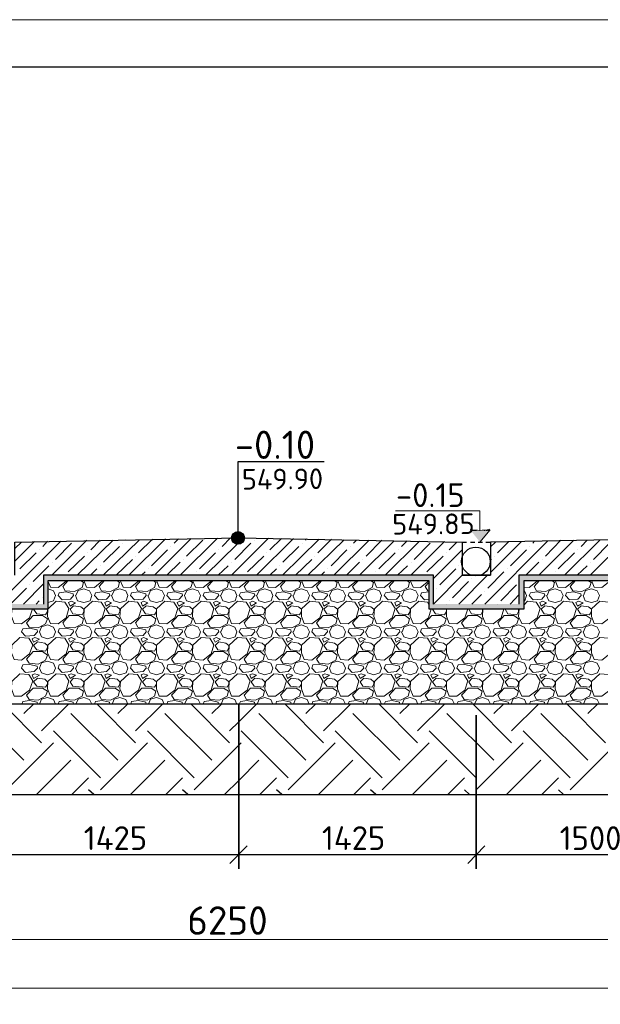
# Model space of a CAD drawing. Header units: millimetres. Extents: x -2765404 to 1548445, y -374876 to 1313256.
# Tile 67 of 77: x 37981 to 44084, y -74881 to -64526. Entities that reach past the tile are written whole.
import ezdxf

# ---------------------------------------------------------------- set-up
doc = ezdxf.new("R2010")
doc.units = ezdxf.units.MM
for name, color, linetype, true_color in [('PDF _.', 7, 'Continuous', 0x259400), ('PDF _PDF _.', 7, 'Continuous', 0xb88800), ('PDF _PDF _0_Ном._пера__4', 7, 'Continuous', 0xb8002c), ('PDF _PDF _EKIPMAN', 7, 'Continuous', 0xdd6c00)]:
    doc.layers.add(name, color=color, linetype=linetype, true_color=true_color)
for name, color, linetype in [('PDF _PDF _0', 7, 'Continuous'), ('PDF _PDF _2D - Общий_Ном._пера__1_Ном._пера__1_Ном._пера__7_Ном._пера__1', 7, 'Continuous'), ('PDF _PDF _nurik', 7, 'Continuous'), ('PDF _PDF _Ось', 5, 'Continuous'), ('PDF _Текст', 7, 'Continuous'), ('PDF _ЭМ', 7, 'Continuous')]:
    doc.layers.add(name, color=color, linetype=linetype)
doc.styles.add('PDF ISOCPEUR', font='isocpeur.ttf')

msp = doc.modelspace()

# ---------------------------------------------------------------- linework, layer by layer
at = {"layer": 'PDF _.', "color": 7, "lineweight": 18}
for points in [[(38281, -70435), (38305, -70495), (38386, -70498), (38469, -70432), (38472, -70423)], [(38281, -70654), (38338, -70636), (38359, -70582), (38335, -70534), (38281, -70513)], [(38619, -70423), (38652, -70444), (38637, -70498), (38556, -70540), (38460, -70534), (38434, -70486), (38490, -70423)], [(38571, -70582), (38595, -70528), (38655, -70510), (38715, -70534), (38739, -70582), (38721, -70636), (38655, -70654), (38589, -70636), (38568, -70582)], [(38655, -70423), (38685, -70495), (38766, -70498), (38850, -70432), (38853, -70423)], [(39002, -70423), (39032, -70444), (39017, -70498), (38936, -70540), (38841, -70534), (38817, -70486), (38874, -70423)], [(38951, -70582), (38975, -70528), (39035, -70510), (39098, -70534), (39119, -70582), (39101, -70636), (39035, -70654), (38972, -70636), (38948, -70582)], [(39038, -70423), (39068, -70495), (39146, -70498), (39230, -70432), (39233, -70423)], [(39383, -70423), (39412, -70444), (39397, -70498), (39320, -70540), (39224, -70534), (39197, -70486), (39254, -70423)], [(39335, -70582), (39356, -70528), (39418, -70510), (39478, -70534), (39502, -70582), (39481, -70636), (39418, -70654), (39353, -70636), (39329, -70582)], [(39418, -70423), (39448, -70495), (39529, -70498), (39613, -70432), (39616, -70423)], [(39763, -70423), (39796, -70444), (39781, -70498), (39700, -70540), (39604, -70534), (39577, -70486), (39634, -70423)], [(39715, -70582), (39739, -70528), (39799, -70510), (39859, -70534), (39882, -70582), (39865, -70636), (39799, -70654), (39733, -70636), (39712, -70582)], [(39799, -70423), (39829, -70495), (39909, -70498), (39993, -70432), (39996, -70423)], [(40146, -70423), (40176, -70444), (40161, -70498), (40080, -70540), (39984, -70534), (39957, -70486), (40014, -70423)], [(40095, -70582), (40119, -70528), (40179, -70510), (40242, -70534), (40263, -70582), (40245, -70636), (40179, -70654), (40116, -70636), (40092, -70582)], [(40179, -70423), (40209, -70495), (40290, -70498), (40373, -70432), (40376, -70423)], [(40526, -70423), (40556, -70444), (40541, -70498), (40460, -70540), (40367, -70534), (40340, -70486), (40397, -70423)], [(40475, -70582), (40499, -70528), (40559, -70510), (40622, -70534), (40643, -70582), (40625, -70636), (40559, -70654), (40496, -70636), (40472, -70582)], [(40562, -70423), (40592, -70495), (40670, -70498), (40754, -70432), (40757, -70423)], [(40906, -70423), (40936, -70444), (40921, -70498), (40843, -70540), (40748, -70534), (40721, -70486), (40778, -70423)], [(40858, -70582), (40879, -70528), (40942, -70510), (41002, -70534), (41026, -70582), (41005, -70636), (40942, -70654), (40876, -70636), (40852, -70582)], [(40942, -70423), (40972, -70495), (41053, -70498), (41137, -70432), (41140, -70423)], [(41286, -70423), (41319, -70444), (41304, -70498), (41224, -70540), (41128, -70534), (41101, -70486), (41158, -70423)], [(41239, -70582), (41263, -70528), (41322, -70510), (41382, -70534), (41406, -70582), (41388, -70636), (41322, -70654), (41257, -70636), (41236, -70582)], [(41322, -70423), (41352, -70495), (41433, -70498), (41517, -70432), (41520, -70423)], [(41670, -70423), (41700, -70444), (41685, -70498), (41604, -70540), (41508, -70534), (41481, -70486), (41541, -70423)], [(41619, -70582), (41643, -70528), (41703, -70510), (41765, -70534), (41786, -70582), (41768, -70636), (41703, -70654), (41640, -70636), (41616, -70582)], [(41703, -70423), (41733, -70495), (41813, -70498), (41897, -70432), (41900, -70423)], [(42050, -70423), (42080, -70444), (42065, -70498), (41984, -70540), (41891, -70534), (41864, -70486), (41921, -70423)], [(42002, -70582), (42023, -70528), (42086, -70510), (42146, -70534), (42170, -70582), (42149, -70636), (42086, -70654), (42020, -70636), (41996, -70582)], [(42086, -70423), (42116, -70495), (42194, -70498), (42277, -70432), (42283, -70423)], [(42283, -70534), (42271, -70534), (42244, -70486), (42283, -70444)], [(43283, -70495), (43337, -70498), (43421, -70432), (43424, -70423)], [(43574, -70423), (43604, -70444), (43589, -70498), (43511, -70540), (43415, -70534), (43388, -70486), (43445, -70423)], [(43526, -70582), (43547, -70528), (43610, -70510), (43669, -70534), (43693, -70582), (43672, -70636), (43610, -70654), (43544, -70636), (43520, -70582)], [(43610, -70423), (43639, -70495), (43720, -70498), (43804, -70432), (43807, -70423)], [(43954, -70423), (43987, -70444), (43972, -70498), (43891, -70540), (43795, -70534), (43768, -70486), (43825, -70423)], [(43906, -70582), (43930, -70528), (43990, -70510), (44050, -70534), (44074, -70582), (44056, -70636), (43990, -70654), (43924, -70636), (43903, -70582)], [(43990, -70423), (44020, -70495), (44101, -70498), (44184, -70432), (44187, -70423)], [(42283, -70624), (42235, -70627), (42194, -70582), (42206, -70552), (42277, -70543), (42283, -70546)], [(43283, -70639), (43292, -70636), (43310, -70582), (43289, -70534), (43283, -70531)], [(37898, -70723), (37895, -70804), (37925, -70875), (38002, -70878), (38086, -70815), (38116, -70723)], [(38134, -70723), (38128, -70726), (38161, -70774), (38254, -70786), (38275, -70750), (38275, -70726), (38269, -70723)], [(38278, -70723), (38275, -70804), (38305, -70875), (38386, -70878), (38469, -70815), (38499, -70720), (38457, -70651), (38365, -70642), (38281, -70723)], [(38278, -70723), (38278, -70723)], [(42283, -70675), (42268, -70651), (42176, -70642), (42089, -70723), (42086, -70804), (42116, -70875), (42194, -70878), (42277, -70815), (42307, -70723)], [(42325, -70723), (42319, -70726), (42352, -70774), (42445, -70786), (42466, -70750), (42466, -70726), (42460, -70723)], [(42469, -70723), (42466, -70804), (42496, -70875), (42577, -70878), (42661, -70815), (42691, -70723)], [(42469, -70723), (42469, -70723)], [(42705, -70723), (42702, -70726), (42732, -70774), (42828, -70786), (42846, -70750), (42846, -70726), (42843, -70723)], [(42849, -70723), (42846, -70804), (42876, -70875), (42957, -70878), (43041, -70815), (43071, -70723)], [(42849, -70723), (42849, -70723)], [(43086, -70723), (43083, -70726), (43113, -70774), (43208, -70786), (43226, -70750), (43226, -70726), (43223, -70723)], [(43232, -70723), (43226, -70804), (43259, -70875), (43337, -70878), (43421, -70815), (43451, -70720), (43409, -70651), (43319, -70642), (43283, -70678)], [(43232, -70723), (43232, -70723)], [(38191, -70962), (38212, -70911), (38275, -70890), (38335, -70914), (38359, -70962), (38338, -71016), (38275, -71037), (38209, -71016), (38188, -70962)], [(38571, -70962), (38595, -70911), (38655, -70890), (38715, -70914), (38739, -70962), (38721, -71016), (38655, -71037), (38589, -71016), (38568, -70962)], [(38951, -70962), (38975, -70911), (39035, -70890), (39098, -70914), (39119, -70962), (39101, -71016), (39035, -71037), (38972, -71016), (38948, -70962)], [(39335, -70962), (39356, -70911), (39418, -70890), (39478, -70914), (39502, -70962), (39481, -71016), (39418, -71037), (39353, -71016), (39329, -70962)], [(39715, -70962), (39739, -70911), (39799, -70890), (39859, -70914), (39882, -70962), (39865, -71016), (39799, -71037), (39733, -71016), (39712, -70962)], [(40095, -70962), (40119, -70911), (40179, -70890), (40242, -70914), (40263, -70962), (40245, -71016), (40179, -71037), (40116, -71016), (40092, -70962)], [(40475, -70962), (40499, -70911), (40559, -70890), (40622, -70914), (40643, -70962), (40625, -71016), (40559, -71037), (40496, -71016), (40472, -70962)], [(40858, -70962), (40879, -70911), (40942, -70890), (41002, -70914), (41026, -70962), (41005, -71016), (40942, -71037), (40876, -71016), (40852, -70962)], [(41239, -70962), (41263, -70911), (41322, -70890), (41382, -70914), (41406, -70962), (41388, -71016), (41322, -71037), (41257, -71016), (41236, -70962)], [(41619, -70962), (41643, -70911), (41703, -70890), (41765, -70914), (41786, -70962), (41768, -71016), (41703, -71037), (41640, -71016), (41616, -70962)], [(42002, -70962), (42023, -70911), (42086, -70890), (42146, -70914), (42170, -70962), (42149, -71016), (42086, -71037), (42020, -71016), (41996, -70962)], [(42382, -70962), (42403, -70911), (42466, -70890), (42526, -70914), (42550, -70962), (42529, -71016), (42466, -71037), (42400, -71016), (42379, -70962)], [(42762, -70962), (42786, -70911), (42846, -70890), (42906, -70914), (42930, -70962), (42912, -71016), (42846, -71037), (42780, -71016), (42759, -70962)], [(43143, -70962), (43166, -70911), (43226, -70890), (43289, -70914), (43310, -70962), (43292, -71016), (43226, -71037), (43164, -71016), (43140, -70962)], [(43526, -70962), (43547, -70911), (43610, -70890), (43669, -70914), (43693, -70962), (43672, -71016), (43610, -71037), (43544, -71016), (43520, -70962)], [(43906, -70962), (43930, -70911), (43990, -70890), (44050, -70914), (44074, -70962), (44056, -71016), (43990, -71037), (43924, -71016), (43903, -70962)], [(38191, -71345), (38212, -71291), (38275, -71271), (38335, -71294), (38359, -71345), (38338, -71396), (38275, -71417), (38209, -71396), (38188, -71345)], [(38571, -71345), (38595, -71291), (38655, -71271), (38715, -71294), (38739, -71345), (38721, -71396), (38655, -71417), (38589, -71396), (38568, -71345)], [(38951, -71345), (38975, -71291), (39035, -71271), (39098, -71294), (39119, -71345), (39101, -71396), (39035, -71417), (38972, -71396), (38948, -71345)], [(39335, -71345), (39356, -71291), (39418, -71271), (39478, -71294), (39502, -71345), (39481, -71396), (39418, -71417), (39353, -71396), (39329, -71345)], [(39715, -71345), (39739, -71291), (39799, -71271), (39859, -71294), (39882, -71345), (39865, -71396), (39799, -71417), (39733, -71396), (39712, -71345)], [(40095, -71345), (40119, -71291), (40179, -71271), (40242, -71294), (40263, -71345), (40245, -71396), (40179, -71417), (40116, -71396), (40092, -71345)], [(40475, -71345), (40499, -71291), (40559, -71271), (40622, -71294), (40643, -71345), (40625, -71396), (40559, -71417), (40496, -71396), (40472, -71345)], [(40858, -71345), (40879, -71291), (40942, -71271), (41002, -71294), (41026, -71345), (41005, -71396), (40942, -71417), (40876, -71396), (40852, -71345)], [(41239, -71345), (41263, -71291), (41322, -71271), (41382, -71294), (41406, -71345), (41388, -71396), (41322, -71417), (41257, -71396), (41236, -71345)], [(41619, -71345), (41643, -71291), (41703, -71271), (41765, -71294), (41786, -71345), (41768, -71396), (41703, -71417), (41640, -71396), (41616, -71345)], [(42002, -71345), (42023, -71291), (42086, -71271), (42146, -71294), (42170, -71345), (42149, -71396), (42086, -71417), (42020, -71396), (41996, -71345)], [(42382, -71345), (42403, -71291), (42466, -71271), (42526, -71294), (42550, -71345), (42529, -71396), (42466, -71417), (42400, -71396), (42379, -71345)], [(42762, -71345), (42786, -71291), (42846, -71271), (42906, -71294), (42930, -71345), (42912, -71396), (42846, -71417), (42780, -71396), (42759, -71345)], [(43143, -71345), (43166, -71291), (43226, -71271), (43289, -71294), (43310, -71345), (43292, -71396), (43226, -71417), (43164, -71396), (43140, -71345)], [(43526, -71345), (43547, -71291), (43610, -71271), (43669, -71294), (43693, -71345), (43672, -71396), (43610, -71417), (43544, -71396), (43520, -71345)], [(43906, -71345), (43930, -71291), (43990, -71271), (44050, -71294), (44074, -71345), (44056, -71396), (43990, -71417), (43924, -71396), (43903, -71345)], [(38191, -71723), (38212, -71672), (38275, -71654), (38335, -71675), (38359, -71723)], [(38571, -71723), (38595, -71672), (38655, -71654), (38715, -71675), (38739, -71723)], [(38954, -71723), (38975, -71672), (39035, -71654), (39098, -71675), (39119, -71723)], [(39335, -71723), (39356, -71672), (39418, -71654), (39478, -71675), (39499, -71723)], [(39715, -71723), (39739, -71672), (39799, -71654), (39859, -71675), (39882, -71723)], [(40098, -71723), (40119, -71672), (40179, -71654), (40242, -71675), (40263, -71723)], [(40478, -71723), (40499, -71672), (40559, -71654), (40622, -71675), (40643, -71723)], [(40858, -71723), (40879, -71672), (40942, -71654), (41002, -71675), (41023, -71723)], [(41239, -71723), (41263, -71672), (41322, -71654), (41382, -71675), (41406, -71723)], [(41622, -71723), (41643, -71672), (41703, -71654), (41765, -71675), (41786, -71723)], [(42002, -71723), (42023, -71672), (42086, -71654), (42146, -71675), (42167, -71723)], [(42382, -71723), (42403, -71672), (42466, -71654), (42526, -71675), (42550, -71723)], [(42762, -71723), (42786, -71672), (42846, -71654), (42906, -71675), (42930, -71723)], [(43146, -71723), (43166, -71672), (43226, -71654), (43289, -71675), (43310, -71723)], [(43526, -71723), (43547, -71672), (43610, -71654), (43669, -71675), (43690, -71723)], [(43906, -71723), (43930, -71672), (43990, -71654), (44050, -71675), (44074, -71723)], [(38005, -71723), (38014, -71696), (38086, -71687), (38164, -71705), (38167, -71723)], [(38386, -71723), (38398, -71696), (38469, -71687), (38544, -71705), (38547, -71723)], [(38766, -71723), (38778, -71696), (38850, -71687), (38924, -71705), (38930, -71723)], [(39149, -71723), (39158, -71696), (39230, -71687), (39308, -71705), (39311, -71723)], [(39529, -71723), (39538, -71696), (39613, -71687), (39688, -71705), (39691, -71723)], [(39909, -71723), (39921, -71696), (39993, -71687), (40068, -71705), (40071, -71723)], [(40290, -71723), (40302, -71696), (40373, -71687), (40451, -71705), (40454, -71723)], [(40673, -71723), (40682, -71696), (40754, -71687), (40831, -71705), (40834, -71723)], [(41053, -71723), (41062, -71696), (41137, -71687), (41212, -71705), (41215, -71723)], [(41433, -71723), (41445, -71696), (41517, -71687), (41592, -71705), (41598, -71723)], [(41813, -71723), (41825, -71696), (41897, -71687), (41975, -71705), (41978, -71723)], [(42197, -71723), (42206, -71696), (42277, -71687), (42355, -71705), (42358, -71723)], [(42577, -71723), (42589, -71696), (42661, -71687), (42735, -71705), (42738, -71723)], [(42957, -71723), (42969, -71696), (43041, -71687), (43116, -71705), (43122, -71723)], [(43340, -71723), (43349, -71696), (43421, -71687), (43499, -71705), (43502, -71723)], [(43720, -71723), (43729, -71696), (43804, -71687), (43879, -71705), (43882, -71723)]]:
    msp.add_lwpolyline(points, dxfattribs=at)
for points in [[(38398, -70552), (38469, -70543), (38544, -70564), (38547, -70582), (38514, -70621), (38428, -70627), (38386, -70582)], [(38778, -70552), (38850, -70543), (38924, -70564), (38930, -70582), (38895, -70621), (38808, -70627), (38766, -70582)], [(39158, -70552), (39230, -70543), (39308, -70564), (39311, -70582), (39278, -70621), (39188, -70627), (39146, -70582)], [(39538, -70552), (39613, -70543), (39688, -70564), (39691, -70582), (39658, -70621), (39571, -70627), (39529, -70582)], [(39921, -70552), (39993, -70543), (40068, -70564), (40074, -70582), (40038, -70621), (39951, -70627), (39909, -70582)], [(40302, -70552), (40373, -70543), (40451, -70564), (40454, -70582), (40418, -70621), (40332, -70627), (40290, -70582)], [(40682, -70552), (40754, -70543), (40831, -70564), (40834, -70582), (40802, -70621), (40712, -70627), (40670, -70582)], [(41062, -70552), (41137, -70543), (41212, -70564), (41215, -70582), (41182, -70621), (41095, -70627), (41053, -70582)], [(41445, -70552), (41517, -70543), (41592, -70564), (41598, -70582), (41562, -70621), (41475, -70627), (41433, -70582)], [(41825, -70552), (41897, -70543), (41975, -70564), (41978, -70582), (41942, -70621), (41855, -70627), (41813, -70582)], [(43349, -70552), (43421, -70543), (43499, -70564), (43502, -70582), (43469, -70621), (43379, -70627), (43337, -70582)], [(43729, -70552), (43804, -70543), (43879, -70564), (43882, -70582), (43849, -70621), (43762, -70627), (43720, -70582)], [(38523, -70642), (38496, -70654), (38511, -70693), (38568, -70660)], [(38655, -70726), (38625, -70702), (38547, -70690), (38511, -70726), (38541, -70774), (38637, -70786), (38655, -70750)], [(38658, -70723), (38655, -70804), (38685, -70875), (38766, -70878), (38850, -70815), (38880, -70720), (38838, -70651), (38748, -70642)], [(38904, -70642), (38877, -70654), (38892, -70693), (38948, -70660)], [(39035, -70726), (39005, -70702), (38930, -70690), (38892, -70726), (38922, -70774), (39017, -70786), (39035, -70750)], [(39041, -70723), (39035, -70804), (39068, -70875), (39146, -70878), (39230, -70815), (39260, -70720), (39218, -70651), (39128, -70642)], [(39284, -70642), (39257, -70654), (39272, -70693), (39329, -70660)], [(39418, -70726), (39386, -70702), (39311, -70690), (39272, -70726), (39302, -70774), (39397, -70786), (39418, -70750)], [(39421, -70723), (39418, -70804), (39448, -70875), (39529, -70878), (39613, -70815), (39643, -70720), (39601, -70651), (39508, -70642)], [(39664, -70642), (39637, -70654), (39655, -70693), (39712, -70660)], [(39799, -70726), (39769, -70702), (39691, -70690), (39655, -70726), (39685, -70774), (39781, -70786), (39799, -70750)], [(39802, -70723), (39799, -70804), (39829, -70875), (39909, -70878), (39993, -70815), (40023, -70720), (39981, -70651), (39888, -70642)], [(40047, -70642), (40020, -70654), (40035, -70693), (40092, -70660)], [(40179, -70726), (40149, -70702), (40074, -70690), (40035, -70726), (40065, -70774), (40161, -70786), (40179, -70750)], [(40182, -70723), (40179, -70804), (40209, -70875), (40290, -70878), (40373, -70815), (40403, -70720), (40361, -70651), (40272, -70642)], [(40427, -70642), (40400, -70654), (40415, -70693), (40472, -70660)], [(40559, -70726), (40529, -70702), (40454, -70690), (40415, -70726), (40445, -70774), (40541, -70786), (40559, -70750)], [(40565, -70723), (40559, -70804), (40592, -70875), (40670, -70878), (40754, -70815), (40787, -70720), (40745, -70651), (40652, -70642)], [(40808, -70642), (40781, -70654), (40796, -70693), (40852, -70660)], [(40942, -70726), (40912, -70702), (40834, -70690), (40796, -70726), (40828, -70774), (40921, -70786), (40942, -70750)], [(40945, -70723), (40942, -70804), (40972, -70875), (41053, -70878), (41137, -70815), (41167, -70720), (41125, -70651), (41032, -70642)], [(41188, -70642), (41164, -70654), (41179, -70693), (41236, -70660)], [(41322, -70726), (41292, -70702), (41215, -70690), (41179, -70726), (41209, -70774), (41304, -70786), (41322, -70750)], [(41325, -70723), (41322, -70804), (41352, -70875), (41433, -70878), (41517, -70815), (41547, -70720), (41505, -70651), (41415, -70642)], [(41571, -70642), (41544, -70654), (41559, -70693), (41616, -70660)], [(41703, -70726), (41673, -70702), (41598, -70690), (41559, -70726), (41589, -70774), (41685, -70786), (41703, -70750)], [(41709, -70723), (41703, -70804), (41733, -70875), (41813, -70878), (41897, -70815), (41927, -70720), (41885, -70651), (41795, -70642)], [(41951, -70642), (41924, -70654), (41939, -70693), (41996, -70660)], [(42086, -70726), (42053, -70702), (41978, -70690), (41939, -70726), (41969, -70774), (42065, -70786), (42086, -70750)], [(43475, -70642), (43448, -70654), (43463, -70693), (43520, -70660)], [(43610, -70726), (43577, -70702), (43502, -70690), (43463, -70726), (43493, -70774), (43589, -70786), (43610, -70750)], [(43613, -70723), (43610, -70804), (43639, -70875), (43720, -70878), (43804, -70815), (43834, -70720), (43792, -70651), (43699, -70642)], [(43855, -70642), (43828, -70654), (43846, -70693), (43903, -70660)], [(43990, -70726), (43960, -70702), (43882, -70690), (43846, -70726), (43876, -70774), (43972, -70786), (43990, -70750)], [(43993, -70723), (43990, -70804), (44020, -70875), (44101, -70878), (44184, -70815), (44214, -70720), (44172, -70651), (44080, -70642)], [(38080, -70914), (38053, -70869), (38122, -70792), (38221, -70792), (38272, -70827), (38254, -70878), (38176, -70920)], [(38460, -70914), (38434, -70869), (38502, -70792), (38601, -70792), (38652, -70827), (38637, -70878), (38556, -70920)], [(38841, -70914), (38817, -70869), (38883, -70792), (38984, -70792), (39032, -70827), (39017, -70878), (38936, -70920)], [(39224, -70914), (39197, -70869), (39266, -70792), (39365, -70792), (39412, -70827), (39397, -70878), (39320, -70920)], [(39604, -70914), (39577, -70869), (39646, -70792), (39745, -70792), (39796, -70827), (39781, -70878), (39700, -70920)], [(39984, -70914), (39957, -70869), (40026, -70792), (40125, -70792), (40176, -70827), (40161, -70878), (40080, -70920)], [(40367, -70914), (40340, -70869), (40409, -70792), (40508, -70792), (40556, -70827), (40541, -70878), (40460, -70920)], [(40748, -70914), (40721, -70869), (40790, -70792), (40888, -70792), (40936, -70827), (40921, -70878), (40843, -70920)], [(41128, -70914), (41101, -70869), (41170, -70792), (41269, -70792), (41319, -70827), (41304, -70878), (41224, -70920)], [(41508, -70914), (41481, -70869), (41550, -70792), (41649, -70792), (41700, -70827), (41685, -70878), (41604, -70920)], [(41891, -70914), (41864, -70869), (41933, -70792), (42032, -70792), (42080, -70827), (42065, -70878), (41984, -70920)], [(42271, -70914), (42244, -70869), (42313, -70792), (42412, -70792), (42463, -70827), (42445, -70878), (42367, -70920)], [(42652, -70914), (42625, -70869), (42694, -70792), (42792, -70792), (42843, -70827), (42828, -70878), (42747, -70920)], [(43032, -70914), (43008, -70869), (43074, -70792), (43175, -70792), (43223, -70827), (43208, -70878), (43128, -70920)], [(43415, -70914), (43388, -70869), (43457, -70792), (43556, -70792), (43604, -70827), (43589, -70878), (43511, -70920)], [(43795, -70914), (43768, -70869), (43837, -70792), (43936, -70792), (43987, -70827), (43972, -70878), (43891, -70920)], [(38014, -70932), (38086, -70926), (38164, -70944), (38167, -70962), (38134, -71001), (38044, -71010), (38002, -70962)], [(38398, -70932), (38469, -70926), (38544, -70944), (38547, -70962), (38514, -71001), (38428, -71010), (38386, -70962)], [(38778, -70932), (38850, -70926), (38924, -70944), (38930, -70962), (38895, -71001), (38808, -71010), (38766, -70962)], [(39158, -70932), (39230, -70926), (39308, -70944), (39311, -70962), (39278, -71001), (39188, -71010), (39146, -70962)], [(39538, -70932), (39613, -70926), (39688, -70944), (39691, -70962), (39658, -71001), (39571, -71010), (39529, -70962)], [(39921, -70932), (39993, -70926), (40068, -70944), (40074, -70962), (40038, -71001), (39951, -71010), (39909, -70962)], [(40302, -70932), (40373, -70926), (40451, -70944), (40454, -70962), (40418, -71001), (40332, -71010), (40290, -70962)], [(40682, -70932), (40754, -70926), (40831, -70944), (40834, -70962), (40802, -71001), (40712, -71010), (40670, -70962)], [(41062, -70932), (41137, -70926), (41212, -70944), (41215, -70962), (41182, -71001), (41095, -71010), (41053, -70962)], [(41445, -70932), (41517, -70926), (41592, -70944), (41598, -70962), (41562, -71001), (41475, -71010), (41433, -70962)], [(41825, -70932), (41897, -70926), (41975, -70944), (41978, -70962), (41942, -71001), (41855, -71010), (41813, -70962)], [(42206, -70932), (42277, -70926), (42355, -70944), (42358, -70962), (42325, -71001), (42235, -71010), (42194, -70962)], [(42589, -70932), (42661, -70926), (42735, -70944), (42738, -70962), (42705, -71001), (42619, -71010), (42577, -70962)], [(42969, -70932), (43041, -70926), (43116, -70944), (43122, -70962), (43086, -71001), (42999, -71010), (42957, -70962)], [(43349, -70932), (43421, -70926), (43499, -70944), (43502, -70962), (43469, -71001), (43379, -71010), (43337, -70962)], [(43729, -70932), (43804, -70926), (43879, -70944), (43882, -70962), (43849, -71001), (43762, -71010), (43720, -70962)], [(37898, -71103), (37895, -71184), (37925, -71256), (38002, -71262), (38086, -71196), (38119, -71100), (38077, -71031), (37984, -71025)], [(38140, -71025), (38113, -71037), (38128, -71073), (38188, -71040)], [(38278, -71103), (38275, -71184), (38305, -71256), (38386, -71262), (38469, -71196), (38499, -71100), (38457, -71031), (38365, -71025)], [(38523, -71025), (38496, -71037), (38511, -71073), (38568, -71040)], [(38658, -71103), (38655, -71184), (38685, -71256), (38766, -71262), (38850, -71196), (38880, -71100), (38838, -71031), (38748, -71025)], [(38904, -71025), (38877, -71037), (38892, -71073), (38948, -71040)], [(39041, -71103), (39035, -71184), (39068, -71256), (39146, -71262), (39230, -71196), (39260, -71100), (39218, -71031), (39128, -71025)], [(39284, -71025), (39257, -71037), (39272, -71073), (39329, -71040)], [(39421, -71103), (39418, -71184), (39448, -71256), (39529, -71262), (39613, -71196), (39643, -71100), (39601, -71031), (39508, -71025)], [(39664, -71025), (39637, -71037), (39655, -71073), (39712, -71040)], [(39802, -71103), (39799, -71184), (39829, -71256), (39909, -71262), (39993, -71196), (40023, -71100), (39981, -71031), (39888, -71025)], [(40047, -71025), (40020, -71037), (40035, -71073), (40092, -71040)], [(40182, -71103), (40179, -71184), (40209, -71256), (40290, -71262), (40373, -71196), (40403, -71100), (40361, -71031), (40272, -71025)], [(40427, -71025), (40400, -71037), (40415, -71073), (40472, -71040)], [(40565, -71103), (40559, -71184), (40592, -71256), (40670, -71262), (40754, -71196), (40787, -71100), (40745, -71031), (40652, -71025)], [(40808, -71025), (40781, -71037), (40796, -71073), (40852, -71040)], [(40945, -71103), (40942, -71184), (40972, -71256), (41053, -71262), (41137, -71196), (41167, -71100), (41125, -71031), (41032, -71025)], [(41188, -71025), (41164, -71037), (41179, -71073), (41236, -71040)], [(41325, -71103), (41322, -71184), (41352, -71256), (41433, -71262), (41517, -71196), (41547, -71100), (41505, -71031), (41415, -71025)], [(41571, -71025), (41544, -71037), (41559, -71073), (41616, -71040)], [(41709, -71103), (41703, -71184), (41733, -71256), (41813, -71262), (41897, -71196), (41927, -71100), (41885, -71031), (41795, -71025)], [(41951, -71025), (41924, -71037), (41939, -71073), (41996, -71040)], [(42089, -71103), (42086, -71184), (42116, -71256), (42194, -71262), (42277, -71196), (42310, -71100), (42268, -71031), (42176, -71025)], [(42331, -71025), (42304, -71037), (42319, -71073), (42379, -71040)], [(42469, -71103), (42466, -71184), (42496, -71256), (42577, -71262), (42661, -71196), (42691, -71100), (42649, -71031), (42556, -71025)], [(42714, -71025), (42688, -71037), (42702, -71073), (42759, -71040)], [(42849, -71103), (42846, -71184), (42876, -71256), (42957, -71262), (43041, -71196), (43071, -71100), (43029, -71031), (42939, -71025)], [(43095, -71025), (43068, -71037), (43083, -71073), (43140, -71040)], [(43232, -71103), (43226, -71184), (43259, -71256), (43337, -71262), (43421, -71196), (43451, -71100), (43409, -71031), (43319, -71025)], [(43475, -71025), (43448, -71037), (43463, -71073), (43520, -71040)], [(43613, -71103), (43610, -71184), (43639, -71256), (43720, -71262), (43804, -71196), (43834, -71100), (43792, -71031), (43699, -71025)], [(43855, -71025), (43828, -71037), (43846, -71073), (43903, -71040)], [(43993, -71103), (43990, -71184), (44020, -71256), (44101, -71262), (44184, -71196), (44214, -71100), (44172, -71031), (44080, -71025)], [(38275, -71109), (38245, -71082), (38167, -71070), (38128, -71109), (38161, -71154), (38254, -71166), (38275, -71130)], [(38655, -71109), (38625, -71082), (38547, -71070), (38511, -71109), (38541, -71154), (38637, -71166), (38655, -71130)], [(39035, -71109), (39005, -71082), (38930, -71070), (38892, -71109), (38922, -71154), (39017, -71166), (39035, -71130)], [(39418, -71109), (39386, -71082), (39311, -71070), (39272, -71109), (39302, -71154), (39397, -71166), (39418, -71130)], [(39799, -71109), (39769, -71082), (39691, -71070), (39655, -71109), (39685, -71154), (39781, -71166), (39799, -71130)], [(40179, -71109), (40149, -71082), (40074, -71070), (40035, -71109), (40065, -71154), (40161, -71166), (40179, -71130)], [(40559, -71109), (40529, -71082), (40454, -71070), (40415, -71109), (40445, -71154), (40541, -71166), (40559, -71130)], [(40942, -71109), (40912, -71082), (40834, -71070), (40796, -71109), (40828, -71154), (40921, -71166), (40942, -71130)], [(41322, -71109), (41292, -71082), (41215, -71070), (41179, -71109), (41209, -71154), (41304, -71166), (41322, -71130)], [(41703, -71109), (41673, -71082), (41598, -71070), (41559, -71109), (41589, -71154), (41685, -71166), (41703, -71130)], [(42086, -71109), (42053, -71082), (41978, -71070), (41939, -71109), (41969, -71154), (42065, -71166), (42086, -71130)], [(42466, -71109), (42436, -71082), (42358, -71070), (42319, -71109), (42352, -71154), (42445, -71166), (42466, -71130)], [(42846, -71109), (42816, -71082), (42738, -71070), (42702, -71109), (42732, -71154), (42828, -71166), (42846, -71130)], [(43226, -71109), (43196, -71082), (43122, -71070), (43083, -71109), (43113, -71154), (43208, -71166), (43226, -71130)], [(43610, -71109), (43577, -71082), (43502, -71070), (43463, -71109), (43493, -71154), (43589, -71166), (43610, -71130)], [(43990, -71109), (43960, -71082), (43882, -71070), (43846, -71109), (43876, -71154), (43972, -71166), (43990, -71130)], [(38080, -71294), (38053, -71250), (38122, -71172), (38221, -71172), (38272, -71208), (38254, -71262), (38176, -71303)], [(38460, -71294), (38434, -71250), (38502, -71172), (38601, -71172), (38652, -71208), (38637, -71262), (38556, -71303)], [(38841, -71294), (38817, -71250), (38883, -71172), (38984, -71172), (39032, -71208), (39017, -71262), (38936, -71303)], [(39224, -71294), (39197, -71250), (39266, -71172), (39365, -71172), (39412, -71208), (39397, -71262), (39320, -71303)], [(39604, -71294), (39577, -71250), (39646, -71172), (39745, -71172), (39796, -71208), (39781, -71262), (39700, -71303)], [(39984, -71294), (39957, -71250), (40026, -71172), (40125, -71172), (40176, -71208), (40161, -71262), (40080, -71303)], [(40367, -71294), (40340, -71250), (40409, -71172), (40508, -71172), (40556, -71208), (40541, -71262), (40460, -71303)], [(40748, -71294), (40721, -71250), (40790, -71172), (40888, -71172), (40936, -71208), (40921, -71262), (40843, -71303)], [(41128, -71294), (41101, -71250), (41170, -71172), (41269, -71172), (41319, -71208), (41304, -71262), (41224, -71303)], [(41508, -71294), (41481, -71250), (41550, -71172), (41649, -71172), (41700, -71208), (41685, -71262), (41604, -71303)], [(41891, -71294), (41864, -71250), (41933, -71172), (42032, -71172), (42080, -71208), (42065, -71262), (41984, -71303)], [(42271, -71294), (42244, -71250), (42313, -71172), (42412, -71172), (42463, -71208), (42445, -71262), (42367, -71303)], [(42652, -71294), (42625, -71250), (42694, -71172), (42792, -71172), (42843, -71208), (42828, -71262), (42747, -71303)], [(43032, -71294), (43008, -71250), (43074, -71172), (43175, -71172), (43223, -71208), (43208, -71262), (43128, -71303)], [(43415, -71294), (43388, -71250), (43457, -71172), (43556, -71172), (43604, -71208), (43589, -71262), (43511, -71303)], [(43795, -71294), (43768, -71250), (43837, -71172), (43936, -71172), (43987, -71208), (43972, -71262), (43891, -71303)], [(38014, -71312), (38086, -71306), (38164, -71324), (38167, -71345), (38134, -71381), (38044, -71390), (38002, -71345)], [(38398, -71312), (38469, -71306), (38544, -71324), (38547, -71345), (38514, -71381), (38428, -71390), (38386, -71345)], [(38778, -71312), (38850, -71306), (38924, -71324), (38930, -71345), (38895, -71381), (38808, -71390), (38766, -71345)], [(39158, -71312), (39230, -71306), (39308, -71324), (39311, -71345), (39278, -71381), (39188, -71390), (39146, -71345)], [(39538, -71312), (39613, -71306), (39688, -71324), (39691, -71345), (39658, -71381), (39571, -71390), (39529, -71345)], [(39921, -71312), (39993, -71306), (40068, -71324), (40074, -71345), (40038, -71381), (39951, -71390), (39909, -71345)], [(40302, -71312), (40373, -71306), (40451, -71324), (40454, -71345), (40418, -71381), (40332, -71390), (40290, -71345)], [(40682, -71312), (40754, -71306), (40831, -71324), (40834, -71345), (40802, -71381), (40712, -71390), (40670, -71345)], [(41062, -71312), (41137, -71306), (41212, -71324), (41215, -71345), (41182, -71381), (41095, -71390), (41053, -71345)], [(41445, -71312), (41517, -71306), (41592, -71324), (41598, -71345), (41562, -71381), (41475, -71390), (41433, -71345)], [(41825, -71312), (41897, -71306), (41975, -71324), (41978, -71345), (41942, -71381), (41855, -71390), (41813, -71345)], [(42206, -71312), (42277, -71306), (42355, -71324), (42358, -71345), (42325, -71381), (42235, -71390), (42194, -71345)], [(42589, -71312), (42661, -71306), (42735, -71324), (42738, -71345), (42705, -71381), (42619, -71390), (42577, -71345)], [(42969, -71312), (43041, -71306), (43116, -71324), (43122, -71345), (43086, -71381), (42999, -71390), (42957, -71345)], [(43349, -71312), (43421, -71306), (43499, -71324), (43502, -71345), (43469, -71381), (43379, -71390), (43337, -71345)], [(43729, -71312), (43804, -71306), (43879, -71324), (43882, -71345), (43849, -71381), (43762, -71390), (43720, -71345)], [(37898, -71486), (37895, -71564), (37925, -71639), (38002, -71642), (38086, -71576), (38119, -71480), (38077, -71414), (37984, -71405)], [(38140, -71405), (38113, -71417), (38128, -71456), (38188, -71420)], [(38275, -71489), (38245, -71462), (38167, -71450), (38128, -71489), (38161, -71534), (38254, -71546), (38275, -71513)], [(38278, -71486), (38275, -71564), (38305, -71639), (38386, -71642), (38469, -71576), (38499, -71480), (38457, -71414), (38365, -71405)], [(38523, -71405), (38496, -71417), (38511, -71456), (38568, -71420)], [(38655, -71489), (38625, -71462), (38547, -71450), (38511, -71489), (38541, -71534), (38637, -71546), (38655, -71513)], [(38658, -71486), (38655, -71564), (38685, -71639), (38766, -71642), (38850, -71576), (38880, -71480), (38838, -71414), (38748, -71405)], [(38904, -71405), (38877, -71417), (38892, -71456), (38948, -71420)], [(39035, -71489), (39005, -71462), (38930, -71450), (38892, -71489), (38922, -71534), (39017, -71546), (39035, -71513)], [(39041, -71486), (39035, -71564), (39068, -71639), (39146, -71642), (39230, -71576), (39260, -71480), (39218, -71414), (39128, -71405)], [(39284, -71405), (39257, -71417), (39272, -71456), (39329, -71420)], [(39418, -71489), (39386, -71462), (39311, -71450), (39272, -71489), (39302, -71534), (39397, -71546), (39418, -71513)], [(39421, -71486), (39418, -71564), (39448, -71639), (39529, -71642), (39613, -71576), (39643, -71480), (39601, -71414), (39508, -71405)], [(39664, -71405), (39637, -71417), (39655, -71456), (39712, -71420)], [(39799, -71489), (39769, -71462), (39691, -71450), (39655, -71489), (39685, -71534), (39781, -71546), (39799, -71513)], [(39802, -71486), (39799, -71564), (39829, -71639), (39909, -71642), (39993, -71576), (40023, -71480), (39981, -71414), (39888, -71405)], [(40047, -71405), (40020, -71417), (40035, -71456), (40092, -71420)], [(40179, -71489), (40149, -71462), (40074, -71450), (40035, -71489), (40065, -71534), (40161, -71546), (40179, -71513)], [(40182, -71486), (40179, -71564), (40209, -71639), (40290, -71642), (40373, -71576), (40403, -71480), (40361, -71414), (40272, -71405)], [(40427, -71405), (40400, -71417), (40415, -71456), (40472, -71420)], [(40559, -71489), (40529, -71462), (40454, -71450), (40415, -71489), (40445, -71534), (40541, -71546), (40559, -71513)], [(40565, -71486), (40559, -71564), (40592, -71639), (40670, -71642), (40754, -71576), (40787, -71480), (40745, -71414), (40652, -71405)], [(40808, -71405), (40781, -71417), (40796, -71456), (40852, -71420)], [(40942, -71489), (40912, -71462), (40834, -71450), (40796, -71489), (40828, -71534), (40921, -71546), (40942, -71513)], [(40945, -71486), (40942, -71564), (40972, -71639), (41053, -71642), (41137, -71576), (41167, -71480), (41125, -71414), (41032, -71405)], [(41188, -71405), (41164, -71417), (41179, -71456), (41236, -71420)], [(41322, -71489), (41292, -71462), (41215, -71450), (41179, -71489), (41209, -71534), (41304, -71546), (41322, -71513)], [(41325, -71486), (41322, -71564), (41352, -71639), (41433, -71642), (41517, -71576), (41547, -71480), (41505, -71414), (41415, -71405)], [(41571, -71405), (41544, -71417), (41559, -71456), (41616, -71420)], [(41703, -71489), (41673, -71462), (41598, -71450), (41559, -71489), (41589, -71534), (41685, -71546), (41703, -71513)], [(41709, -71486), (41703, -71564), (41733, -71639), (41813, -71642), (41897, -71576), (41927, -71480), (41885, -71414), (41795, -71405)], [(41951, -71405), (41924, -71417), (41939, -71456), (41996, -71420)], [(42086, -71489), (42053, -71462), (41978, -71450), (41939, -71489), (41969, -71534), (42065, -71546), (42086, -71513)], [(42089, -71486), (42086, -71564), (42116, -71639), (42194, -71642), (42277, -71576), (42310, -71480), (42268, -71414), (42176, -71405)], [(42331, -71405), (42304, -71417), (42319, -71456), (42379, -71420)], [(42466, -71489), (42436, -71462), (42358, -71450), (42319, -71489), (42352, -71534), (42445, -71546), (42466, -71513)], [(42469, -71486), (42466, -71564), (42496, -71639), (42577, -71642), (42661, -71576), (42691, -71480), (42649, -71414), (42556, -71405)], [(42714, -71405), (42688, -71417), (42702, -71456), (42759, -71420)], [(42846, -71489), (42816, -71462), (42738, -71450), (42702, -71489), (42732, -71534), (42828, -71546), (42846, -71513)], [(42849, -71486), (42846, -71564), (42876, -71639), (42957, -71642), (43041, -71576), (43071, -71480), (43029, -71414), (42939, -71405)], [(43095, -71405), (43068, -71417), (43083, -71456), (43140, -71420)], [(43226, -71489), (43196, -71462), (43122, -71450), (43083, -71489), (43113, -71534), (43208, -71546), (43226, -71513)], [(43232, -71486), (43226, -71564), (43259, -71639), (43337, -71642), (43421, -71576), (43451, -71480), (43409, -71414), (43319, -71405)], [(43475, -71405), (43448, -71417), (43463, -71456), (43520, -71420)], [(43610, -71489), (43577, -71462), (43502, -71450), (43463, -71489), (43493, -71534), (43589, -71546), (43610, -71513)], [(43613, -71486), (43610, -71564), (43639, -71639), (43720, -71642), (43804, -71576), (43834, -71480), (43792, -71414), (43699, -71405)], [(43855, -71405), (43828, -71417), (43846, -71456), (43903, -71420)], [(43990, -71489), (43960, -71462), (43882, -71450), (43846, -71489), (43876, -71534), (43972, -71546), (43990, -71513)], [(43993, -71486), (43990, -71564), (44020, -71639), (44101, -71642), (44184, -71576), (44214, -71480), (44172, -71414), (44080, -71405)], [(38080, -71675), (38053, -71630), (38122, -71555), (38221, -71555), (38272, -71588), (38254, -71642), (38176, -71684)], [(38460, -71675), (38434, -71630), (38502, -71555), (38601, -71555), (38652, -71588), (38637, -71642), (38556, -71684)], [(38841, -71675), (38817, -71630), (38883, -71555), (38984, -71555), (39032, -71588), (39017, -71642), (38936, -71684)], [(39224, -71675), (39197, -71630), (39266, -71555), (39365, -71555), (39412, -71588), (39397, -71642), (39320, -71684)], [(39604, -71675), (39577, -71630), (39646, -71555), (39745, -71555), (39796, -71588), (39781, -71642), (39700, -71684)], [(39984, -71675), (39957, -71630), (40026, -71555), (40125, -71555), (40176, -71588), (40161, -71642), (40080, -71684)], [(40367, -71675), (40340, -71630), (40409, -71555), (40508, -71555), (40556, -71588), (40541, -71642), (40460, -71684)], [(40748, -71675), (40721, -71630), (40790, -71555), (40888, -71555), (40936, -71588), (40921, -71642), (40843, -71684)], [(41128, -71675), (41101, -71630), (41170, -71555), (41269, -71555), (41319, -71588), (41304, -71642), (41224, -71684)], [(41508, -71675), (41481, -71630), (41550, -71555), (41649, -71555), (41700, -71588), (41685, -71642), (41604, -71684)], [(41891, -71675), (41864, -71630), (41933, -71555), (42032, -71555), (42080, -71588), (42065, -71642), (41984, -71684)], [(42271, -71675), (42244, -71630), (42313, -71555), (42412, -71555), (42463, -71588), (42445, -71642), (42367, -71684)], [(42652, -71675), (42625, -71630), (42694, -71555), (42792, -71555), (42843, -71588), (42828, -71642), (42747, -71684)], [(43032, -71675), (43008, -71630), (43074, -71555), (43175, -71555), (43223, -71588), (43208, -71642), (43128, -71684)], [(43415, -71675), (43388, -71630), (43457, -71555), (43556, -71555), (43604, -71588), (43589, -71642), (43511, -71684)], [(43795, -71675), (43768, -71630), (43837, -71555), (43936, -71555), (43987, -71588), (43972, -71642), (43891, -71684)]]:
    msp.add_lwpolyline(points, close=True, dxfattribs=at)
at = {"layer": 'PDF _.', "color": 7, "transparency": 33554559}
for points in [[(42331, -70369), (38230, -70369), (42331, -70423)], [(38230, -70369), (42331, -70423), (38230, -70423)], [(46849, -70369), (43229, -70369), (46831, -70423)], [(43229, -70369), (46831, -70423), (43229, -70423)], [(38281, -70423), (38230, -70423), (38281, -70672)], [(38230, -70423), (38281, -70672), (38230, -70672)], [(42331, -70423), (42283, -70423), (42331, -70672)], [(42283, -70423), (42331, -70672), (42283, -70672)], [(43283, -70423), (43229, -70423), (43283, -70672)], [(43229, -70423), (43283, -70672), (43229, -70672)], [(38281, -70672), (37281, -70672), (38281, -70723)], [(37281, -70672), (38281, -70723), (37281, -70723)], [(43283, -70672), (42283, -70672), (43283, -70723)], [(42283, -70672), (43283, -70723), (42283, -70723)]]:
    msp.add_solid(points, dxfattribs=at)
at = {"layer": 'PDF _PDF _.', "lineweight": 25}
for points in [[(38212, -72130), (37808, -71723)], [(38026, -71821), (38125, -71723)], [(38212, -72004), (38496, -71723)], [(39200, -72130), (38796, -71723)], [(39014, -71821), (39113, -71723)], [(39200, -72004), (39484, -71723)], [(40188, -72130), (39784, -71723)], [(40002, -71821), (40101, -71723)], [(40188, -72004), (40284, -71911), (40472, -71723)], [(41176, -72130), (40772, -71723)], [(40990, -71821), (41089, -71723)], [(41176, -72004), (41460, -71723)], [(42164, -72130), (41759, -71723)], [(41978, -71821), (42077, -71723)], [(42164, -72004), (42448, -71723)], [(43152, -72130), (42747, -71723)], [(42966, -71821), (43065, -71723)], [(43152, -72004), (43433, -71723)], [(44139, -72130), (43735, -71723)], [(43954, -71821), (44053, -71723)], [(38026, -72315), (37532, -71821)], [(39014, -72315), (38520, -71821)], [(40002, -72315), (39508, -71821)], [(40990, -72315), (40496, -71821)], [(41978, -72315), (41484, -71821)], [(42966, -72315), (42472, -71821)], [(43954, -72315), (43460, -71821)], [(38832, -72498), (38338, -72004)], [(39817, -72498), (39326, -72004)], [(40805, -72498), (40311, -72004)], [(41792, -72498), (41298, -72004)], [(42780, -72498), (42286, -72004)], [(43768, -72498), (43274, -72004)], [(37844, -72624), (38338, -72130)], [(38832, -72624), (39326, -72130)], [(39817, -72624), (40284, -72157), (40311, -72130)], [(40805, -72624), (41298, -72130)], [(41792, -72624), (42286, -72130)], [(42780, -72624), (43274, -72130)], [(43768, -72624), (44262, -72130)], [(38158, -72675), (38520, -72315)], [(39146, -72675), (39508, -72315)], [(40134, -72675), (40284, -72528), (40496, -72315)], [(41122, -72675), (41484, -72315)], [(42110, -72675), (42472, -72315)], [(43098, -72675), (43460, -72315)], [(38529, -72675), (38706, -72498)], [(39517, -72675), (39694, -72498)], [(40505, -72675), (40682, -72498)], [(41493, -72675), (41670, -72498)], [(42481, -72675), (42658, -72498)], [(43469, -72675), (43645, -72498)], [(38760, -72675), (38706, -72624)], [(39748, -72675), (39694, -72624)], [(40736, -72675), (40682, -72624)], [(41724, -72675), (41670, -72624)], [(42711, -72675), (42658, -72624)], [(43699, -72675), (43645, -72624)]]:
    msp.add_lwpolyline(points, dxfattribs=at)
at = {"layer": 'PDF _PDF _.', "color": 7, "transparency": 33554559}
for points in [[(40218, -69953), (40340, -69959), (40215, -69959)], [(40340, -69959), (40215, -69959), (40343, -69962)], [(40215, -69959), (40343, -69962), (40215, -69962)], [(40343, -69962), (40215, -69962), (40343, -69971)], [(40215, -69962), (40343, -69971), (40215, -69971)], [(40343, -69971), (40215, -69971), (40343, -69977)], [(40215, -69971), (40343, -69977), (40215, -69977)], [(40343, -69977), (40215, -69977), (40343, -69983)], [(40215, -69977), (40343, -69983), (40215, -69983)], [(40343, -69983), (40215, -69983), (40343, -69989)], [(40215, -69983), (40343, -69989), (40215, -69989)], [(40343, -69989), (40215, -69989), (40340, -69995)], [(40215, -69989), (40340, -69995), (40215, -69995)], [(40340, -69995), (40215, -69995), (40340, -69998)], [(40215, -69995), (40340, -69998), (40218, -69998)], [(40224, -69947), (40340, -69953), (40218, -69953)], [(40340, -69953), (40218, -69953), (40340, -69959)], [(40340, -69998), (40218, -69998), (40335, -70007)], [(40218, -69998), (40335, -70007), (40224, -70007)], [(40227, -69938), (40332, -69941), (40224, -69941)], [(40332, -69941), (40224, -69941), (40335, -69947)], [(40224, -69941), (40335, -69947), (40224, -69947)], [(40335, -69947), (40224, -69947), (40340, -69953)], [(40230, -69929), (40329, -69938), (40227, -69938)], [(40329, -69938), (40227, -69938), (40332, -69941)], [(40236, -69926), (40323, -69929), (40230, -69929)], [(40323, -69929), (40230, -69929), (40329, -69938)], [(40242, -69920), (40320, -69926), (40236, -69926)], [(40320, -69926), (40236, -69926), (40323, -69929)], [(40248, -69920), (40317, -69920), (40242, -69920)], [(40317, -69920), (40242, -69920), (40320, -69926)], [(40251, -69917), (40311, -69920), (40248, -69920)], [(40311, -69920), (40248, -69920), (40317, -69920)], [(40260, -69914), (40305, -69917), (40251, -69917)], [(40305, -69917), (40251, -69917), (40311, -69920)], [(40263, -69914), (40299, -69914), (40260, -69914)], [(40299, -69914), (40260, -69914), (40305, -69917)], [(40266, -69914), (40296, -69914), (40263, -69914)], [(40296, -69914), (40263, -69914), (40299, -69914)], [(40284, -69908), (40287, -69914), (40266, -69914)], [(40287, -69914), (40266, -69914), (40296, -69914)], [(40335, -70007), (40224, -70007), (40332, -70010)], [(40224, -70007), (40332, -70010), (40224, -70010)], [(40332, -70010), (40224, -70010), (40329, -70013)], [(40224, -70010), (40329, -70013), (40227, -70013)], [(40329, -70013), (40227, -70013), (40323, -70022)], [(40227, -70013), (40323, -70022), (40230, -70022)], [(40323, -70022), (40230, -70022), (40320, -70028)], [(40230, -70022), (40320, -70028), (40236, -70028)], [(40320, -70028), (40236, -70028), (40317, -70031)], [(40236, -70028), (40317, -70031), (40242, -70031)], [(40317, -70031), (40242, -70031), (40311, -70031)], [(40242, -70031), (40311, -70031), (40248, -70031)], [(40311, -70031), (40248, -70031), (40305, -70034)], [(40248, -70031), (40305, -70034), (40251, -70034)], [(40305, -70034), (40251, -70034), (40299, -70040)], [(40251, -70034), (40299, -70040), (40260, -70040)], [(40299, -70040), (40260, -70040), (40296, -70040)], [(40260, -70040), (40296, -70040), (40263, -70040)], [(40263, -70040), (40266, -70040), (40287, -70040)], [(40263, -70040), (40296, -70040), (40287, -70040)], [(40266, -70040), (40287, -70040), (40284, -70043)]]:
    msp.add_solid(points, dxfattribs=at)
at = {"layer": 'PDF _PDF _0', "lineweight": 30}
for points in [[(46082, -70369), (46082, -69974), (45681, -69974), (45681, -68373), (45280, -68373), (45280, -69974), (42930, -70019), (42930, -70369)], [(37931, -70369), (37931, -70019), (40284, -69974), (42631, -70019), (42631, -70369), (42930, -70369), (42631, -70369)], [(42331, -70672), (42331, -70369), (38230, -70369), (38230, -70672)], [(46849, -70369), (43229, -70369), (43229, -70672)], [(23346, -70423), (26881, -70423), (26881, -70723), (27881, -70723), (27881, -70423), (31880, -70423), (31880, -70723), (32880, -70723), (32880, -70423), (37281, -70423), (37281, -70723), (38281, -70723), (38281, -70423), (42283, -70423), (42283, -70723), (43283, -70723), (43283, -70423), (46831, -70423)]]:
    msp.add_lwpolyline(points, dxfattribs=at)
at = {"layer": 'PDF _PDF _0', "color": 5, "lineweight": 25}
msp.add_lwpolyline([(40278, -69926), (40278, -69172), (41182, -69172)], dxfattribs=at)
at = {"layer": 'PDF _PDF _0', "lineweight": 30}
msp.add_lwpolyline([(48247, -69870), (46995, -69870), (46448, -71723), (23726, -71723), (23184, -69870), (21933, -69870), (21933, -72675), (48247, -72675)], close=True, dxfattribs=at)
at = {"layer": 'PDF _PDF _0', "lineweight": 18}
for points in [[(38586, -70369), (38963, -69998)], [(38859, -70369), (39239, -69995)], [(39098, -69998), (39101, -69995)], [(39128, -70369), (39514, -69986)], [(39230, -70133), (39377, -69989)], [(39397, -70369), (39784, -69983)], [(39604, -70031), (39649, -69986)], [(39667, -70369), (40059, -69977)], [(39736, -70169), (39906, -69998)], [(40110, -70067), (40197, -69974)], [(40206, -70369), (40598, -69977)], [(40445, -69998), (40445, -69998)], [(40472, -70369), (40861, -69983)], [(40610, -70100), (40733, -69983)], [(40745, -70369), (41128, -69989)], [(40984, -69998), (40996, -69986)], [(41011, -70369), (41391, -69995)], [(41116, -70133), (41260, -69989)], [(41283, -70369), (41655, -69998)], [(41490, -70031), (41520, -69998)], [(43708, -70369), (44083, -69995)], [(43882, -70067), (43945, -69998)], [(43978, -70369), (44358, -69989)], [(37748, -70672), (38413, -70010)], [(37931, -70220), (38137, -70013)], [(37931, -70088), (37999, -70019)], [(38185, -70100), (38185, -70100)], [(38224, -70067), (38275, -70010)], [(38320, -70369), (38688, -70001)], [(38356, -70202), (38526, -70031)], [(38730, -70100), (38826, -70001)], [(38862, -70232), (39029, -70067)], [(39065, -70031), (39065, -70031)], [(39368, -70271), (39535, -70100)], [(39571, -70067), (39571, -70067)], [(39936, -70369), (40266, -70040)], [(40071, -70100), (40071, -70100)], [(40242, -70202), (40412, -70031)], [(40748, -70232), (40915, -70067)], [(40951, -70031), (40951, -70031)], [(41254, -70271), (41421, -70100)], [(41454, -70067), (41454, -70067)], [(41553, -70369), (41918, -70007)], [(41622, -70169), (41789, -70001)], [(41822, -70369), (42185, -70010)], [(41960, -70100), (41960, -70100)], [(41996, -70067), (42053, -70007)], [(42092, -70369), (42448, -70013)], [(42128, -70202), (42295, -70031)], [(42331, -70402), (42631, -70100)], [(42496, -70100), (42577, -70019)], [(42870, -70672), (43532, -70007)], [(42930, -70340), (43256, -70013)], [(42930, -70070), (42984, -70019)], [(43002, -70133), (43122, -70013)], [(43140, -70271), (43307, -70100)], [(43340, -70067), (43340, -70067)], [(43376, -70031), (43394, -70010)], [(43439, -70369), (43807, -70001)], [(43508, -70169), (43669, -70001)], [(43846, -70100), (43846, -70100)], [(44014, -70202), (44181, -70031)], [(37984, -70301), (38155, -70133)], [(38490, -70334), (38661, -70169)], [(38691, -70133), (38691, -70133)], [(38996, -70366), (39167, -70202)], [(39197, -70169), (39197, -70169)], [(39703, -70202), (39703, -70202)], [(39870, -70301), (40041, -70133)], [(40376, -70334), (40547, -70169)], [(40577, -70133), (40577, -70133)], [(40882, -70366), (41053, -70202)], [(41083, -70169), (41083, -70169)], [(41589, -70202), (41589, -70202)], [(41756, -70301), (41927, -70133)], [(42262, -70334), (42433, -70169)], [(42466, -70133), (42466, -70133)], [(42930, -70205), (42939, -70202)], [(42972, -70169), (42972, -70169)], [(43478, -70202), (43478, -70202)], [(43642, -70301), (43813, -70133)], [(38122, -70435), (38287, -70271)], [(38323, -70232), (38323, -70232)], [(38724, -70369), (38793, -70301)], [(38826, -70271), (38826, -70271)], [(39332, -70301), (39332, -70301)], [(39529, -70369), (39667, -70232)], [(40068, -70369), (40173, -70271)], [(40209, -70232), (40209, -70232)], [(40610, -70369), (40679, -70301)], [(40712, -70271), (40712, -70271)], [(41218, -70301), (41218, -70301)], [(41415, -70369), (41553, -70232)], [(41954, -70369), (42059, -70271)], [(42095, -70232), (42095, -70232)], [(42397, -70468), (42565, -70301)], [(42598, -70271), (42598, -70271)], [(43104, -70301), (43104, -70301)], [(43301, -70369), (43439, -70232)], [(43840, -70369), (43945, -70271)], [(43981, -70232), (43981, -70232)], [(38457, -70366), (38457, -70366)], [(39263, -70369), (39299, -70334)], [(39802, -70369), (39805, -70366)], [(39838, -70334), (39838, -70334)], [(40343, -70366), (40343, -70366)], [(41149, -70369), (41185, -70334)], [(41688, -70369), (41691, -70366)], [(41724, -70334), (41724, -70334)], [(42229, -70366), (42229, -70366)], [(42331, -70672), (42631, -70369)], [(42598, -70672), (42897, -70369)], [(42735, -70402), (42735, -70402)], [(42903, -70504), (43071, -70334)], [(43574, -70369), (43577, -70366)], [(43610, -70334), (43610, -70334)], [(37886, -70672), (38053, -70504)], [(38020, -70672), (38230, -70459)], [(38086, -70468), (38086, -70468)], [(42364, -70504), (42364, -70504)], [(42532, -70606), (42699, -70435)], [(43038, -70639), (43205, -70468)], [(38224, -70606), (38224, -70606)], [(42735, -70672), (42837, -70570)], [(42870, -70537), (42870, -70537)], [(43137, -70672), (43229, -70576)], [(38155, -70672), (38185, -70639)], [(42466, -70672), (42466, -70672)], [(42496, -70639), (42496, -70639)], [(43002, -70672), (43002, -70672)]]:
    msp.add_lwpolyline(points, dxfattribs=at)
at = {"layer": 'PDF _PDF _0', "color": 32, "lineweight": 25, "true_color": 0xdd6c00}
for points in [[(40191, -73399), (40373, -73216), (40191, -73399)], [(42691, -73399), (42870, -73216), (42691, -73399)]]:
    msp.add_lwpolyline(points, dxfattribs=at)
at = {"layer": 'PDF _PDF _0', "lineweight": 25}
msp.add_circle((40276, -69976), 67.4, dxfattribs=at)
at = {"layer": 'PDF _PDF _0_Ном._пера__4', "color": 1, "lineweight": 30}
for points in [[(42631, -70019), (42679, -70019)], [(42720, -70019), (42765, -70019)], [(42801, -70019), (42846, -70019)], [(42882, -70019), (42930, -70019)]]:
    msp.add_lwpolyline(points, dxfattribs=at)
at = {"layer": 'PDF _PDF _2D - Общий_Ном._пера__1_Ном._пера__1_Ном._пера__7_Ном._пера__1', "lineweight": 18}
for points in [[(34931, -74201), (45630, -74201)], [(24531, -74710), (45729, -74710)]]:
    msp.add_lwpolyline(points, dxfattribs=at)
at = {"layer": 'PDF _PDF _EKIPMAN', "lineweight": 25}
for points in [[(40284, -73456), (40284, -71732), (40284, -73456)], [(42780, -73456), (42780, -71839), (42780, -73456)], [(37631, -73306), (40433, -73306)], [(40134, -73306), (42930, -73306)], [(42631, -73306), (45433, -73306)]]:
    msp.add_lwpolyline(points, dxfattribs=at)
at = {"layer": 'PDF _PDF _nurik', "lineweight": 18}
for points in [[(42819, -69902), (42819, -69690), (41930, -69690)], [(42819, -70019), (42927, -69890)]]:
    msp.add_lwpolyline(points, dxfattribs=at)
msp.add_arc((42818, -69473), 424, 255.8877, 284.1123, dxfattribs=at)
at = {"layer": 'PDF _PDF _nurik', "transparency": 33554559}
for points in [[(42720, -69890), (42789, -69902), (42726, -69902)], [(42927, -69890), (42918, -69902), (42858, -69902)], [(42726, -69902), (42918, -69902), (42819, -70019)]]:
    msp.add_solid(points, dxfattribs=at)
at = {"layer": 'PDF _PDF _Ось', "lineweight": 30}
msp.add_circle((42776, -70224), 151, dxfattribs=at)
at = {"layer": 'PDF _ЭМ', "lineweight": 20}
msp.add_lwpolyline([(15757, -94223), (57755, -94223), (57755, -64526), (15757, -64526)], close=True, dxfattribs=at)
at = {"layer": 'PDF _ЭМ', "lineweight": 30}
msp.add_lwpolyline([(17756, -85224), (16556, -85224), (16556, -93723), (17756, -93723), (57255, -93723), (57255, -65026), (17756, -65026), (17756, -93723)], dxfattribs=at)

# ---------------------------------------------------------------- texts
at = {"layer": 'PDF _Текст', "color": 5, "insert": (40242, -69145), "char_height": 296.9, "attachment_point": 7, "style": 'PDF ISOCPEUR'}
msp.add_mtext('-0.10', dxfattribs=at)
at = {"layer": 'PDF _Текст', "color": 1, "insert": (40317, -69468), "char_height": 217.1, "attachment_point": 7, "rotation": 0.4177, "style": 'PDF ISOCPEUR'}
msp.add_mtext('549.90', dxfattribs=at)
at = {"layer": 'PDF _Текст', "color": 1, "insert": (41936, -69651), "char_height": 250, "attachment_point": 7, "style": 'PDF ISOCPEUR'}
msp.add_mtext('-0.15', dxfattribs=at)
at = {"layer": 'PDF _Текст', "color": 5, "insert": (41897, -69941), "char_height": 217.1, "attachment_point": 7, "rotation": 0.4177, "style": 'PDF ISOCPEUR'}
msp.add_mtext('549.85', dxfattribs=at)
at = {"layer": 'PDF _Текст', "color": 6, "char_height": 250, "attachment_point": 7, "style": 'PDF ISOCPEUR'}
for s, insert in [('1425', (38655, -73258)), ('1425', (41158, -73258)), ('1500', (43657, -73258))]:
    msp.add_mtext(s, dxfattribs=dict(at, insert=insert))
at = {"layer": 'PDF _Текст', "insert": (39742, -74150), "char_height": 300, "attachment_point": 7, "style": 'PDF ISOCPEUR'}
msp.add_mtext('6250', dxfattribs=at)

doc.saveas('drawing.dxf')
